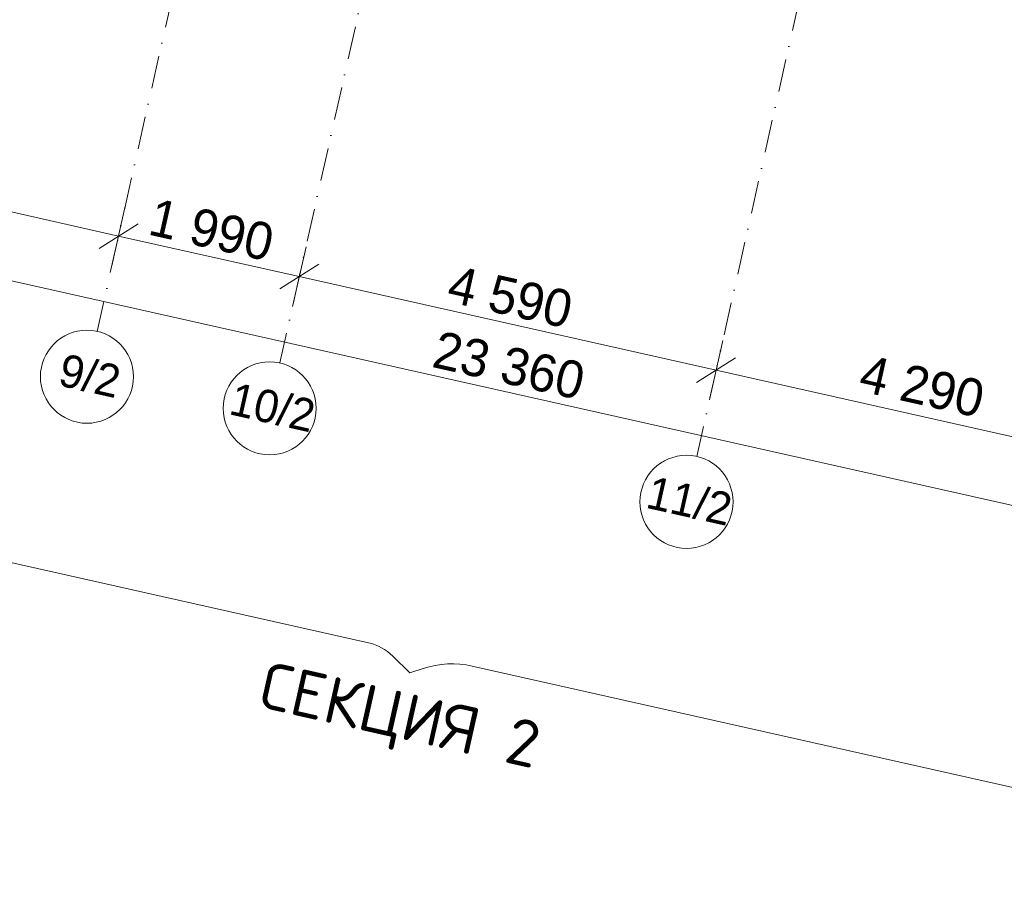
# Model space of a CAD drawing. Header units: millimetres. Extents: x -7218133 to -6715963, y 6117771 to 6222300.
# Tile 4 of 14: x -7158970 to -7148392, y 6117771 to 6126999. Entities that reach past the tile are written whole.
import ezdxf
from ezdxf.enums import TextEntityAlignment as Align

# ---------------------------------------------------------------- set-up
doc = ezdxf.new("R2010")
doc.units = ezdxf.units.MM
doc.header["$MEASUREMENT"] = 0
doc.set_wipeout_variables(frame=1)
doc.linetypes.add('Wipeout_Contour', pattern=[1000, 0, -1000])
doc.linetypes.add('Штрихпунктирная', pattern=[670.277762, 352.777767, -176.388884, 0, -141.111112])
for name, color, linetype, lineweight in [('0_Ном._пера__1', 7, 'Continuous', 0), ('АР-Стены_внешние_.АР_Ном._пера__1', 7, 'Continuous', 0), ('АР-Чертеж-Оси_Осевые размеры.АР_Ном._пера__120', 7, 'Continuous', 0)]:
    doc.layers.add(name, color=color, linetype=linetype, lineweight=lineweight)
doc.layers.add('АР-Стены_внешние_.АР', color=7, linetype='Continuous')
doc.layers.add('АР-Чертеж-Оси_Осевые размеры.АР', color=7, linetype='Continuous')
doc.styles.add('РЎР“Р•РќР•Р\xa0Р\x98Р\xa0_РЎРўР\x98Р›Р¬_1', font='GOTHIC.TTF')
doc.styles.add('РЎР“Р•РќР•Р\xa0Р\x98Р\xa0_РЎРўР\x98Р›Р¬_2', font='isocpeur.ttf')
doc.dimstyles.new('СГЕНЕРИР_СТИЛЬ__1', dxfattribs={"dimtxt": 400, "dimasz": 332.5, "dimexe": 0.18, "dimexo": 0.0625, "dimgap": 0, "dimtad": 1, "dimdec": 0, "dimzin": 0, "dimdsep": 46, "dimtxsty": 'РЎР“Р•РќР•Р\xa0Р\x98Р\xa0_РЎРўР\x98Р›Р¬_1', "dimblk": 'ARROWHEAD_6', "dimblk1": 'ARROWHEAD_6', "dimblk2": 'ARROWHEAD_6', "dimcen": 0.09, "dimse1": 1, "dimse2": 1, "dimclrd": 7, "dimclre": 7, "dimclrt": 7, "dimazin": 0, "dimtfac": 1, "dimtdec": 4, "dimtmove": 0, "dimatfit": 3, "dimfxl": 1, "dimtolj": 1, "dimtzin": 0, "dimarcsym": 0})
doc.dimstyles.new('СГЕНЕРИР_СТИЛЬ__2', dxfattribs={"dimtxt": 400, "dimasz": 332.5, "dimexe": 0.18, "dimexo": 0.0625, "dimgap": 0, "dimtad": 1, "dimdec": 0, "dimzin": 0, "dimdsep": 46, "dimtxsty": 'РЎР“Р•РќР•Р\xa0Р\x98Р\xa0_РЎРўР\x98Р›Р¬_1', "dimblk": 'ARROWHEAD_6', "dimblk1": 'ARROWHEAD_6', "dimblk2": 'ARROWHEAD_6', "dimcen": 0.09, "dimse1": 1, "dimse2": 1, "dimclrd": 7, "dimclre": 7, "dimclrt": 7, "dimazin": 0, "dimtfac": 1, "dimtdec": 4, "dimtmove": 2, "dimatfit": 3, "dimfxl": 1, "dimtolj": 1, "dimtzin": 0, "dimarcsym": 0})

# ---------------------------------------------------------------- blocks, each defined once
blk = doc.blocks.new('Стена_9_3', base_point=(-7141604, 6127078))
at = {"color": 254, "linetype": 'Wipeout_Contour', "lineweight": 0, "ltscale": 28290839.55610739}
blk.add_wipeout([(-7164624, 6131735), (-7164027, 6132114), (-7164514, 6132223)], dxfattribs=at).dxf.layer = 'АР-Стены_внешние_.АР'
at = {"color": 254, "linetype": 'Wipeout_Contour', "lineweight": 0, "ltscale": 28290163.82488738}
blk.add_wipeout([(-7164624, 6131735), (-7164136, 6131626), (-7164027, 6132114)], dxfattribs=at).dxf.layer = 'АР-Стены_внешние_.АР'
at = {"layer": 'АР-Стены_внешние_.АР_Ном._пера__1', "color": 7, "linetype": 'Continuous', "lineweight": 0, "flags": 128}
blk.add_lwpolyline([(-7164624, 6131735), (-7164514, 6132223)], dxfattribs=at)
at = {"color": 254, "linetype": 'Wipeout_Contour', "lineweight": 0, "ltscale": 37679179.30956712}
blk.add_wipeout([(-7164136, 6131626), (-7141714, 6126590), (-7141604, 6127078), (-7164027, 6132114)], dxfattribs=at).dxf.layer = 'АР-Стены_внешние_.АР'
at = {"layer": 'АР-Стены_внешние_.АР_Ном._пера__1', "color": 7, "linetype": 'Continuous', "lineweight": 0, "flags": 128}
for points in [[(-7141604, 6127078), (-7164027, 6132114)], [(-7164624, 6131735), (-7141714, 6126590)]]:
    blk.add_lwpolyline(points, dxfattribs=at)
blk = doc.blocks.new('Стандартный Маркер Сетки_2')
at = {"layer": 'АР-Чертеж-Оси_Осевые размеры.АР_Ном._пера__120', "color": 7, "linetype": 'Штрихпунктирная', "lineweight": 0}
for p, q in [((1000, 0), (21803, 0)), ((21803, 0), (22803, 0))]:
    blk.add_line(p, q, dxfattribs=at)
at = {"layer": 'АР-Чертеж-Оси_Осевые размеры.АР_Ном._пера__120', "color": 7, "linetype": 'Continuous', "lineweight": 0}
blk.add_circle((23303, 0), 500, dxfattribs=at)
at = {"layer": 'АР-Чертеж-Оси_Осевые размеры.АР_Ном._пера__120', "color": 7, "linetype": 'Штрихпунктирная', "lineweight": 0}
blk.add_point((21803, 0), dxfattribs=at)
blk.add_point((21803, 0), dxfattribs=at)
at = {"layer": 'АР-Чертеж-Оси_Осевые размеры.АР_Ном._пера__120', "color": 7, "lineweight": 0, "style": 'РЎР“Р•РќР•Р\xa0Р\x98Р\xa0_РЎРўР\x98Р›Р¬_1'}
blk.add_attdef('AC_MarkerText_1', text='', height=350, rotation=90, dxfattribs=at).set_placement((22984, -130), align=Align.TOP_CENTER)
blk = doc.blocks.new('Стандартный Маркер Сетки_8')
at = {"layer": 'АР-Чертеж-Оси_Осевые размеры.АР_Ном._пера__120', "color": 7, "linetype": 'Штрихпунктирная', "lineweight": 0}
for p, q in [((1000, 0), (21803, 0)), ((21803, 0), (22803, 0))]:
    blk.add_line(p, q, dxfattribs=at)
at = {"layer": 'АР-Чертеж-Оси_Осевые размеры.АР_Ном._пера__120', "color": 7, "linetype": 'Continuous', "lineweight": 0}
blk.add_circle((23303, 0), 500, dxfattribs=at)
at = {"layer": 'АР-Чертеж-Оси_Осевые размеры.АР_Ном._пера__120', "color": 7, "linetype": 'Штрихпунктирная', "lineweight": 0}
blk.add_point((21803, 0), dxfattribs=at)
blk.add_point((21803, 0), dxfattribs=at)
at = {"layer": 'АР-Чертеж-Оси_Осевые размеры.АР_Ном._пера__120', "color": 7, "lineweight": 0, "style": 'РЎР“Р•РќР•Р\xa0Р\x98Р\xa0_РЎРўР\x98Р›Р¬_1'}
blk.add_attdef('AC_MarkerText_1', text='', height=350, rotation=90, dxfattribs=at).set_placement((22984, -130), align=Align.TOP_CENTER)
blk = doc.blocks.new('Стандартный Маркер Сетки_9')
at = {"layer": 'АР-Чертеж-Оси_Осевые размеры.АР_Ном._пера__120', "color": 7, "linetype": 'Штрихпунктирная', "lineweight": 0}
for p, q in [((1000, 0), (21804, 0)), ((21804, 0), (22804, 0))]:
    blk.add_line(p, q, dxfattribs=at)
at = {"layer": 'АР-Чертеж-Оси_Осевые размеры.АР_Ном._пера__120', "color": 7, "linetype": 'Continuous', "lineweight": 0}
blk.add_circle((23304, 0), 500, dxfattribs=at)
at = {"layer": 'АР-Чертеж-Оси_Осевые размеры.АР_Ном._пера__120', "color": 7, "linetype": 'Штрихпунктирная', "lineweight": 0}
blk.add_point((21804, 0), dxfattribs=at)
blk.add_point((21804, 0), dxfattribs=at)
at = {"layer": 'АР-Чертеж-Оси_Осевые размеры.АР_Ном._пера__120', "color": 7, "lineweight": 0, "style": 'РЎР“Р•РќР•Р\xa0Р\x98Р\xa0_РЎРўР\x98Р›Р¬_1'}
blk.add_attdef('AC_MarkerText_1', text='', height=350, rotation=90, dxfattribs=at).set_placement((22984, -130), align=Align.TOP_CENTER)
blk = doc.blocks.new('*D45', base_point=(-6566190, 6562678))
at = {"layer": 'АР-Чертеж-Оси_Осевые размеры.АР_Ном._пера__120', "color": 7, "linetype": 'Continuous', "lineweight": 0, "transparency": 16777216}
for p, q in [((-7165470, 6126372), (-7161616, 6125507)), ((-7161688, 6125186), (-7161544, 6125827)), ((-7161407, 6125639), (-7161825, 6125374)), ((-7161616, 6125507), (-7157908, 6124674)), ((-7157980, 6124354), (-7157836, 6124994)), ((-7157699, 6124806), (-7158117, 6124541))]:
    blk.add_line(p, q, dxfattribs=at)
at = {"layer": 'АР-Чертеж-Оси_Осевые размеры.АР_Ном._пера__120', "color": 7, "lineweight": 0, "transparency": 16777216, "insert": (-7160432, 6125323), "char_height": 400, "attachment_point": 7, "rotation": 347.3417, "style": 'РЎР“Р•РќР•Р\xa0Р\x98Р\xa0_РЎРўР\x98Р›Р¬_1'}
blk.add_mtext('\\A1;{\\pql;\\fCentury Gothic|b0|i0|c204|p0;\\W1.000000;3\xa0800}', dxfattribs=at)
blk = doc.blocks.new('ARROWHEAD_6')
at = {"color": 0, "linetype": 'Continuous', "lineweight": 0}
for p, q in [((-0.5, -0.5), (0.5, 0.5)), ((0, 0), (-1, 0))]:
    blk.add_line(p, q, dxfattribs=at)
blk = doc.blocks.new('*D46', base_point=(-6566190, 6562678))
at = {"layer": 'АР-Чертеж-Оси_Осевые размеры.АР_Ном._пера__120', "color": 7, "linetype": 'Continuous', "lineweight": 0, "transparency": 16777216}
for p, q in [((-7161616, 6125507), (-7157908, 6124674)), ((-7157980, 6124354), (-7157836, 6124994)), ((-7157699, 6124806), (-7158117, 6124541)), ((-7157908, 6124674), (-7155966, 6124238)), ((-7156038, 6123918), (-7155894, 6124558)), ((-7155757, 6124370), (-7156175, 6124105))]:
    blk.add_line(p, q, dxfattribs=at)
at = {"layer": 'АР-Чертеж-Оси_Осевые размеры.АР_Ном._пера__120', "color": 7, "lineweight": 0, "transparency": 16777216, "insert": (-7157607, 6124688), "char_height": 400, "attachment_point": 7, "rotation": 347.3417, "style": 'РЎР“Р•РќР•Р\xa0Р\x98Р\xa0_РЎРўР\x98Р›Р¬_1'}
blk.add_mtext('\\A1;{\\pql;\\fCentury Gothic|b0|i0|c204|p0;\\W1.000000;1\xa0990}', dxfattribs=at)
blk = doc.blocks.new('*D47', base_point=(-6566190, 6562678))
at = {"layer": 'АР-Чертеж-Оси_Осевые размеры.АР_Ном._пера__120', "color": 7, "linetype": 'Continuous', "lineweight": 0, "transparency": 16777216}
for p, q in [((-7157908, 6124674), (-7155966, 6124238)), ((-7156038, 6123918), (-7155894, 6124558)), ((-7155757, 6124370), (-7156175, 6124105)), ((-7155966, 6124238), (-7151488, 6123232)), ((-7151560, 6122912), (-7151416, 6123552)), ((-7151279, 6123364), (-7151697, 6123099))]:
    blk.add_line(p, q, dxfattribs=at)
at = {"layer": 'АР-Чертеж-Оси_Осевые размеры.АР_Ном._пера__120', "color": 7, "lineweight": 0, "transparency": 16777216, "insert": (-7154397, 6123967), "char_height": 400, "attachment_point": 7, "rotation": 347.3417, "style": 'РЎР“Р•РќР•Р\xa0Р\x98Р\xa0_РЎРўР\x98Р›Р¬_1'}
blk.add_mtext('\\A1;{\\pql;\\fCentury Gothic|b0|i0|c204|p0;\\W1.000000;4\xa0590}', dxfattribs=at)
blk = doc.blocks.new('*D48', base_point=(-6566190, 6562678))
at = {"layer": 'АР-Чертеж-Оси_Осевые размеры.АР_Ном._пера__120', "color": 7, "linetype": 'Continuous', "lineweight": 0, "transparency": 16777216}
for p, q in [((-7155966, 6124238), (-7151488, 6123232)), ((-7151560, 6122912), (-7151416, 6123552)), ((-7151279, 6123364), (-7151697, 6123099)), ((-7151488, 6123232), (-7147302, 6122292)), ((-7147374, 6121972), (-7147230, 6122612)), ((-7147093, 6122424), (-7147511, 6122159)), ((-7147302, 6122292), (-7146229, 6122051))]:
    blk.add_line(p, q, dxfattribs=at)
at = {"layer": 'АР-Чертеж-Оси_Осевые размеры.АР_Ном._пера__120', "color": 7, "lineweight": 0, "transparency": 16777216, "char_height": 400, "attachment_point": 7, "rotation": 347.3417, "style": 'РЎР“Р•РќР•Р\xa0Р\x98Р\xa0_РЎРўР\x98Р›Р¬_1'}
for s, insert in [('\\A1;{\\pql;\\fCentury Gothic|b0|i0|c204|p0;\\W1.000000;4\xa0290}', (-7149973, 6123007)), ('\\A1;{\\pql;\\fCentury Gothic|b0|i0|c204|p0;\\W1.000000;1\xa0100}', (-7147313, 6122950))]:
    blk.add_mtext(s, dxfattribs=dict(at, insert=insert))
blk = doc.blocks.new('*D57', base_point=(-6566190, 6562678))
at = {"layer": 'АР-Чертеж-Оси_Осевые размеры.АР_Ном._пера__120', "color": 7, "linetype": 'Continuous', "lineweight": 0, "transparency": 16777216}
for p, q in [((-7165556, 6125989), (-7165700, 6125349)), ((-7165628, 6125669), (-7165884, 6125726)), ((-7165419, 6125801), (-7165837, 6125536)), ((-7142835, 6120550), (-7165628, 6125669)), ((-7142763, 6120870), (-7142907, 6120230)), ((-7143044, 6120417), (-7142626, 6120682)), ((-7142579, 6120492), (-7142835, 6120550))]:
    blk.add_line(p, q, dxfattribs=at)
at = {"layer": 'АР-Чертеж-Оси_Осевые размеры.АР_Ном._пера__120', "color": 7, "lineweight": 0, "transparency": 16777216, "insert": (-7154556, 6123264), "char_height": 400, "attachment_point": 7, "rotation": 347.3417, "style": 'РЎР“Р•РќР•Р\xa0Р\x98Р\xa0_РЎРўР\x98Р›Р¬_1'}
blk.add_mtext('\\A1;{\\pql;\\fCentury Gothic|b0|i0|c204|p0;\\W1.000000;23\xa0360}', dxfattribs=at)

msp = doc.modelspace()

# ---------------------------------------------------------------- linework, layer by layer
at = {"layer": '0_Ном._пера__1', "color": 7, "linetype": 'Continuous', "lineweight": 0}
for points in [[(-7166157.3, 6123310, 0.4142136), (-7165750.3, 6122667.1), (-7155223.3, 6120302.8, -0.1418046), (-7154961.2, 6120158.7), (-7154779.5, 6119977.4)], [(-7154779.5, 6119977.4), (-7154633.7, 6120026.1, -0.1365629), (-7154109.2, 6120052.6), (-7144007.6, 6117783.8, 0.4142136), (-7143364.7, 6118190.9)]]:
    msp.add_lwpolyline(points, format="xyb", dxfattribs=at)

# ---------------------------------------------------------------- block references
at = {"layer": 'АР-Стены_внешние_.АР', "color": 7, "lineweight": 5}
msp.add_blockref('Стена_9_3', (-7141604.3, 6127077.8), dxfattribs=at)

# ---------------------------------------------------------------- texts
at = {"layer": '0_Ном._пера__1', "color": 7, "linetype": 'Continuous', "lineweight": 0, "insert": (-7154965.2, 6119150.7), "char_height": 500, "attachment_point": 8, "rotation": 347.34172, "style": 'РЎР“Р•РќР•Р\xa0Р\x98Р\xa0_РЎРўР\x98Р›Р¬_2'}
msp.add_mtext('\\A1;{\\pqc;\\fISOCPEUR|b0|i0|c204|p0;\\W1.000000;СЕКЦИЯ \\fISOCPEUR|b0|i0|c204|p0;\\W1.000000;2}', dxfattribs=at)

# ---------------------------------------------------------------- dimensions: what is measured, and where the dimension line sits
at = {"layer": 'АР-Чертеж-Оси_Осевые размеры.АР', "color": 7, "linetype": 'Continuous', "lineweight": 0}
for base, p1, p2, angle, dimstyle, picture, middle in [((-7157908, 6124673.8), (-7161823.8, 6124579.6), (-7158138.1, 6123649.3), 347.34172, 'СГЕНЕРИР_СТИЛЬ__1', '*D45', (-7159718.8, 6125367.5)), ((-7165627.6, 6125668.8), (-7142995.2, 6119838.3), (-7165787.4, 6124957.3), 167.34172, 'СГЕНЕРИР_СТИЛЬ__2', '*D57', (-7153693.8, 6123275.5)), ((-7155966.4, 6124237.7), (-7158138.1, 6123649.3), (-7156174.7, 6123310.1), 347.34172, 'СГЕНЕРИР_СТИЛЬ__1', '*D46', (-7156894.1, 6124733.1)), ((-7151487.9, 6123231.9), (-7156174.7, 6123310.1), (-7151696.1, 6122305), 347.34172, 'СГЕНЕРИР_СТИЛЬ__1', '*D47', (-7153684.1, 6124012.1)), ((-7147302.2, 6122291.8), (-7151696.1, 6122305), (-7147514, 6121348.8), 347.34172, 'СГЕНЕРИР_СТИЛЬ__2', '*D48', (-7149259.6, 6123051.7))]:
    dim = msp.add_linear_dim(base=base, p1=p1, p2=p2, angle=angle, dimstyle=dimstyle, dxfattribs=at)
    dim.commit()
    dim.dimension.update_dxf_attribs({"geometry": picture, "text_midpoint": middle, "dimtype": 160, "text_rotation": 347.34172})

# ---------------------------------------------------------------- next in the draw order: block references
at = {"layer": 'АР-Чертеж-Оси_Осевые размеры.АР', "color": 8, "linetype": 'Continuous', "lineweight": 15}
ref = msp.add_blockref('Стандартный Маркер Сетки_8', (-7153141.2, 6145897.9), dxfattribs=dict(at, zscale=1000, rotation=257.3417232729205))
ref.add_attrib('AC_MarkerText_1', '9/2', dxfattribs={"layer": 'АР-Чертеж-Оси_Осевые размеры.АР_Ном._пера__120', "color": 7, "lineweight": 0, "height": 350, "rotation": 347.34172, "style": 'РЎР“Р•РќР•Р\xa0Р\x98Р\xa0_РЎРўР\x98Р›Р¬_1'}).set_placement((-7158177.7, 6123342.5), align=Align.TOP_CENTER)
ref = msp.add_blockref('Стандартный Маркер Сетки_8', (-7153141.2, 6145897.9), dxfattribs=dict(at, zscale=1000, rotation=257.3417232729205))
ref.add_attrib('AC_MarkerText_1', '9/2', dxfattribs={"layer": 'АР-Чертеж-Оси_Осевые размеры.АР_Ном._пера__120', "color": 7, "lineweight": 0, "height": 350, "rotation": 347.34172, "style": 'РЎР“Р•РќР•Р\xa0Р\x98Р\xa0_РЎРўР\x98Р›Р¬_1'}).set_placement((-7158177.7, 6123342.5), align=Align.TOP_CENTER)
ref = msp.add_blockref('Стандартный Маркер Сетки_9', (-7151177.7, 6145559.4), dxfattribs=dict(at, zscale=1000, rotation=257.3417232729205))
ref.add_attrib('AC_MarkerText_1', '10/2', dxfattribs={"layer": 'АР-Чертеж-Оси_Осевые размеры.АР_Ном._пера__120', "color": 7, "lineweight": 0, "height": 350, "rotation": 347.34172, "style": 'РЎР“Р•РќР•Р\xa0Р\x98Р\xa0_РЎРўР\x98Р›Р¬_1'}).set_placement((-7156214.4, 6123003.3), align=Align.TOP_CENTER)
ref = msp.add_blockref('Стандартный Маркер Сетки_9', (-7151177.7, 6145559.4), dxfattribs=dict(at, zscale=1000, rotation=257.3417232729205))
ref.add_attrib('AC_MarkerText_1', '10/2', dxfattribs={"layer": 'АР-Чертеж-Оси_Осевые размеры.АР_Ном._пера__120', "color": 7, "lineweight": 0, "height": 350, "rotation": 347.34172, "style": 'РЎР“Р•РќР•Р\xa0Р\x98Р\xa0_РЎРўР\x98Р›Р¬_1'}).set_placement((-7156214.4, 6123003.3), align=Align.TOP_CENTER)
ref = msp.add_blockref('Стандартный Маркер Сетки_2', (-7146699.2, 6144553.5), dxfattribs=dict(at, zscale=1000, rotation=257.3417232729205))
ref.add_attrib('AC_MarkerText_1', '11/2', dxfattribs={"layer": 'АР-Чертеж-Оси_Осевые размеры.АР_Ном._пера__120', "color": 7, "lineweight": 0, "height": 350, "rotation": 347.34172, "style": 'РЎР“Р•РќР•Р\xa0Р\x98Р\xa0_РЎРўР\x98Р›Р¬_1'}).set_placement((-7151735.8, 6121998.2), align=Align.TOP_CENTER)
ref = msp.add_blockref('Стандартный Маркер Сетки_2', (-7146699.2, 6144553.5), dxfattribs=dict(at, zscale=1000, rotation=257.3417232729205))
ref.add_attrib('AC_MarkerText_1', '11/2', dxfattribs={"layer": 'АР-Чертеж-Оси_Осевые размеры.АР_Ном._пера__120', "color": 7, "lineweight": 0, "height": 350, "rotation": 347.34172, "style": 'РЎР“Р•РќР•Р\xa0Р\x98Р\xa0_РЎРўР\x98Р›Р¬_1'}).set_placement((-7151735.8, 6121998.2), align=Align.TOP_CENTER)

doc.saveas('drawing.dxf')
